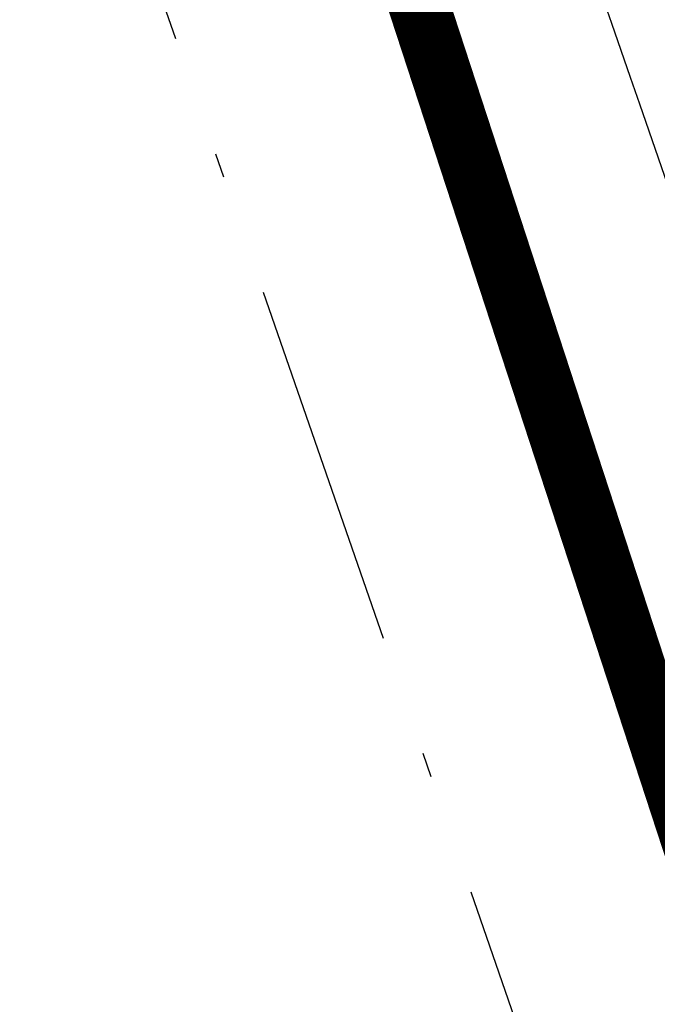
# Model space of a CAD drawing. Extents: x 446740 to 447511, y 442825 to 444215.
# Tile 70 of 94: x 447092.06 to 447097.29, y 443787.67 to 443795.74. Entities that reach past the tile are written whole.
import ezdxf

# ---------------------------------------------------------------- set-up
doc = ezdxf.new("R2010")
doc.units = 0
doc.header["$LTSCALE"] = 2
doc.header["$MEASUREMENT"] = 0
doc.linetypes.add('AUSGEZOGEN', pattern=[0])
doc.linetypes.add('BAB-FM2', pattern=[2.6, 1.5, -0.5, 0.1, -0.5])
for name, color, linetype in [('205-GRENZL-BAB', 7, 'AUSGEZOGEN'), ('BAB_FM', 5, 'BAB-FM2'), ('BOESCHG', 250, 'AUSGEZOGEN'), ('FBRTOP', 250, 'AUSGEZOGEN'), ('GRABEN', 250, 'AUSGEZOGEN'), ('STRASSE', 250, 'AUSGEZOGEN')]:
    doc.layers.add(name, color=color, linetype=linetype)

msp = doc.modelspace()

# ---------------------------------------------------------------- linework, layer by layer
at = {"layer": '205-GRENZL-BAB', "const_width": 0.5, "flags": 128}
msp.add_lwpolyline([(447083.5336, 443831.9773), (447105.5676, 443764.523)], dxfattribs=at)
at = {"layer": 'BAB_FM', "flags": 128}
msp.add_lwpolyline([(447068.3626, 443904.7193), (447072.2353, 443881.9783), (447080.4855, 443835.7312), (447091.8986, 443799.7429), (447102.4001, 443769.4027), (447103.7655, 443741.2756), (447096.9685, 443730.422), (447073.7292, 443711.6968), (447072.3833, 443704.8702), (447075.2727, 443696.8438), (447077.284, 443691.0928), (447081.8634, 443681.7008), (447088.0413, 443663.733), (447113.34, 443592.99), (447114.7024, 443588.9053)], dxfattribs=at)
at = {"layer": 'BOESCHG', "flags": 128}
msp.add_lwpolyline([(447083.47, 443840.217, -0.000754), (447089.3041, 443825.4776, -0.001694), (447091.867, 443818.909, -0.000371), (447101.202, 443794.6884, 0.002291), (447102.728, 443790.774, 0.005759), (447104.352, 443786.7984, -0.002927), (447107.591, 443778.996, -0.007014), (447109.7641, 443773.4523, -0.005971), (447112.147, 443766.876, -0.034722), (447113.3088, 443762.6164, -0.02253), (447114.337, 443755.895, -0.031507), (447114.5677, 443750.6268, -0.032295), (447114.137, 443745.5, -0.029249), (447113.2541, 443741.2931, -0.023692), (447111.622, 443736.245, -0.029377), (447109.1702, 443730.7374, -0.033794), (447106.452, 443726.255, -0.031294), (447103.3597, 443722.3936, -0.023849), (447098.771, 443717.806, -0.024522), (447098.0904, 443717.2459, -0.010089), (447096.347, 443716.003)], format="xyb", dxfattribs=at)
at = {"layer": 'BOESCHG'}
msp.add_lwpolyline([(447081.33, 443839.458, -0.001749), (447086.8738, 443824.4487, -0.003983), (447089.233, 443817.829, -0.000184), (447099.0574, 443789.5183, -0.002969), (447099.6552, 443787.7598, -0.009219), (447100.929, 443783.69, 0.006547), (447102.692, 443777.95, 0.041609), (447105.2714, 443771.75, -0.041744), (447107.8409, 443765.5693, -0.028252), (447108.8157, 443761.8151, -0.017165), (447109.8527, 443755.5191, -0.024452), (447110.3405, 443749.4366, -0.04173), (447110.1534, 443745.862, -0.033131), (447109.5358, 443742.8451, -0.019301), (447107.9407, 443737.8096, -0.018972), (447107.0363, 443735.5669, -0.005896), (447103.7723, 443728.5065, -0.054085), (447100.8492, 443723.7696, -0.033222), (447095.384, 443717.6303)], format="xyb", dxfattribs=at)
at = {"layer": 'FBRTOP', "color": 0, "const_width": 0.5}
msp.add_lwpolyline([(447118.9708, 443523.4084, 0), (447120.0571, 443520.3047, 0.000001), (447128.3156, 443496.7082, -0.000001), (447136.5741, 443473.1118)], format="xyb", dxfattribs=at)
at = {"layer": 'GRABEN'}
msp.add_lwpolyline([(447090.4714, 443842.9388, 0.00101), (447094.844, 443830.482, 0.002787), (447098.516, 443820.27, 0.00017), (447108.0249, 443794.3084, 0.003476), (447108.5, 443793.04, 0.012721), (447109.3436, 443790.9921, 0.002822), (447113.431, 443781.885, 0.022952), (447118.4008, 443772.1832, 0.055502), (447121.064, 443768.532, 0.052105), (447121.7579, 443767.9165, 0.010019), (447125.725, 443765.194, 0.055651), (447131.0496, 443762.4878, 0.045794), (447138.043, 443760.571)], format="xyb", dxfattribs=at)
at = {"layer": 'GRABEN', "flags": 128}
msp.add_lwpolyline([(447082.678, 443839.336, -0.001108), (447088.4786, 443824.9181, -0.002547), (447090.956, 443818.628, -0.000426), (447100.2092, 443794.7179, 0.002351), (447101.901, 443790.396, 0.004238), (447103.5968, 443786.2265, -0.002351), (447106.682, 443778.722, -0.007748), (447108.8386, 443773.1593, -0.0066), (447111.182, 443766.559, -0.03599), (447112.3286, 443762.1784, -0.02537), (447113.182, 443755.816, -0.030457), (447113.2869, 443750.9824, -0.028242), (447112.789, 443745.793, -0.027599), (447111.8229, 443741.1998, -0.027765), (447110.364, 443736.768, -0.030851), (447108.2624, 443732.2479, -0.026044), (447105.182, 443727.212, -0.027227), (447101.776, 443722.7823, -0.028021), (447098.012, 443718.869, -0.032561), (447097.4516, 443718.4123, -0.011881), (447095.812, 443717.303)], format="xyb", dxfattribs=at)
at = {"layer": 'STRASSE'}
for points in [[(447068.931, 443945.908, 0.000002), (447074.525, 443910.7672, 0.000014)], [(447056.1718, 444006.9065, 0.000256), (447057.959, 443995.782, 0.000007), (447066.417, 443943.3121, -0.000072), (447067.235, 443938.233, -0.000506), (447069.8994, 443921.5677, 0.000383), (447073.414, 443899.55, 0.002551), (447074.2047, 443894.7768, 0.000503), (447078.363, 443870.591, 0.006787), (447082.529, 443848.3109, 0.026597), (447083.97, 443842.705, 0.011408), (447085.6565, 443837.7423, 0.003012), (447092.583, 443819.14, 0.000539), (447102.0343, 443794.2978, 0.00389), (447103.374, 443790.868, 0.002567), (447104.9126, 443787.0744, -0.001252), (447108.088, 443779.304, -0.003407), (447110.5936, 443773.0056, -0.003634)]]:
    msp.add_lwpolyline(points, format="xyb", dxfattribs=at)

doc.saveas('drawing.dxf')
